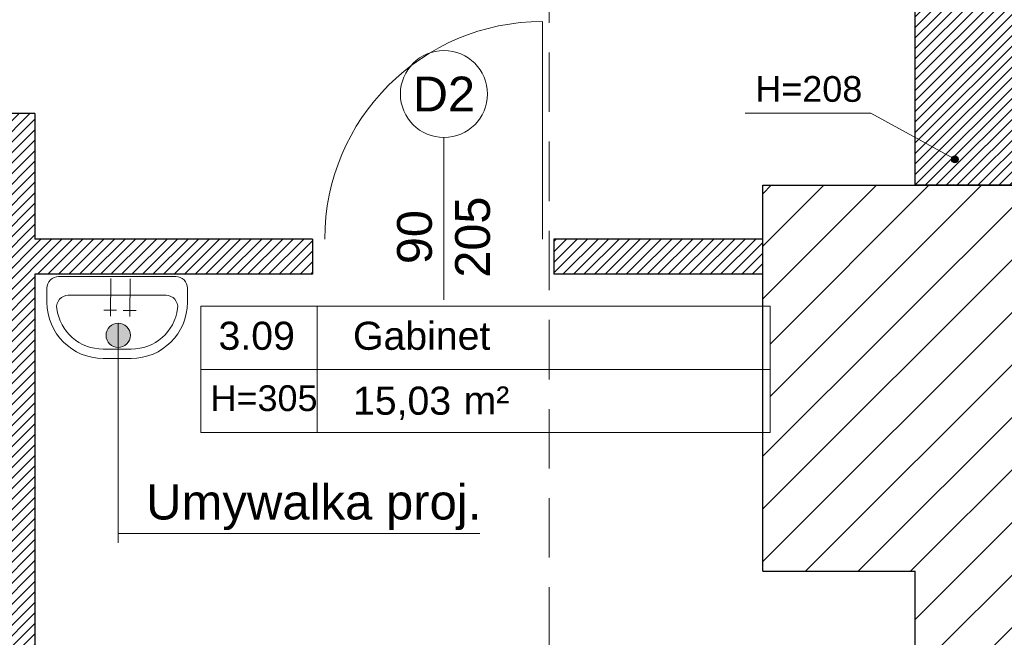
# Model space of a CAD drawing. Header units: millimetres. Extents: x 26866 to 1024070, y -428191 to 408885.
# Tile 27 of 248: x 185995 to 190201, y 248597 to 251237. Entities that reach past the tile are written whole.
import ezdxf

# ---------------------------------------------------------------- set-up
doc = ezdxf.new("R2010")
doc.units = ezdxf.units.MM
doc.header["$LTSCALE"] = 2
doc.linetypes.add('HIDDENX2', pattern=[19.05, 12.7, -6.35])
for name, color, linetype, lineweight in [('0_OPIS', 7, 'Continuous', 13), ('3DPLAN_A_ARMATURA_SANITARNA', 7, 'Continuous', 9), ('3DPLAN_A_DRZWI', 173, 'Continuous', 5), ('3DPLAN_A_TABELKA POMIESZCZEŃ', 7, 'Continuous', 0), ('3DPLAN_A_WYSOKOŚCI ZMIANA', 144, 'HIDDENX2', 5), ('A_STOL_OPIS', 55, 'Continuous', 5), ('A_ZESTAWIENIE STOLARKI', 3, 'Continuous', 15), ('Opisy', 7, 'Continuous', 13)]:
    doc.layers.add(name, color=color, linetype=linetype, lineweight=lineweight)
for name, color, linetype in [('3DPLAN_A_KRESKOWANIE 1', 253, 'Continuous'), ('3DPLAN_A_OPIS', 8, 'Continuous'), ('3DPLAN_A_POMIESZCZENIE NUMER', 100, 'Continuous'), ('3DPLAN_K_NOŚNA', 7, 'Continuous'), ('A_POMIESZCZENIE OPIS', 100, 'Continuous')]:
    doc.layers.add(name, color=color, linetype=linetype)
doc.styles.add('ARIAL', font='arial.ttf')
doc.styles.add('TABEL1', font='txt')
pattern_1 = [(45, (-708.4828, 5623.021), (-2.24506403, 2.24506403), [])]

# ---------------------------------------------------------------- blocks, each defined once
blk = doc.blocks.new('tabelka dla tp')
at = {"layer": '3DPLAN_A_TABELKA POMIESZCZEŃ'}
for p, q in [((49.7, 54), (49.7, 0)), ((0, 27), (243.13, 27))]:
    blk.add_line(p, q, dxfattribs=at)
blk.add_lwpolyline([(0, 54), (243.13, 54), (243.13, 0), (0, 0)], close=True, dxfattribs=at)
at = {"layer": '3DPLAN_A_POMIESZCZENIE NUMER', "color": 7, "style": 'ARIAL'}
blk.add_attdef('NUMER', (2.23, 35.39), '', height=12, dxfattribs=at)
at = {"layer": 'A_POMIESZCZENIE OPIS', "insert": (112.2, 19.75), "char_height": 12, "width": 36.4122, "attachment_point": 1, "style": 'ARIAL'}
blk.add_mtext('{\\C7;m²}', dxfattribs=at)
at = {"layer": 'A_POMIESZCZENIE OPIS', "color": 7, "style": 'ARIAL'}
for tag, p in [('NAZWA', (51.73, 35.39)), ('POWIERZCHNIA', (51.06, 7.24))]:
    blk.add_attdef(tag, p, '', height=12, dxfattribs=at)
blk = doc.blocks.new('UMYWALKA')
at = {"layer": '3DPLAN_A_ARMATURA_SANITARNA'}
for p, q in [((11, 30), (5, 30)), ((0, 25), (0, -25)), ((8, 20.87), (8, -20.87)), ((1, 5.49), (17.06, 5.43)), ((14.55, 8.04), (14.57, 2.57)), ((31, -6), (31, 6)), ((35, -6), (35, 6)), ((0.86, -2.78), (16.92, -2.85)), ((14.41, -0.23), (14.43, -5.7)), ((11, -30), (5, -30))]:
    blk.add_line(p, q, dxfattribs=at)
for centre, radius, start, end in [((5, 25), 5, 90, 180), ((11, 6), 24, 0, 90), ((13, 20.87), 5, 82.3377, 180), ((11, 6), 20, 0, 82.3377), ((11, -6), 24, 270, 0), ((11, -6), 20, 277.6623, 0), ((13, -20.87), 5, 180, 277.6623), ((5, -25), 5, 180, 270)]:
    blk.add_arc(centre, radius, start, end, dxfattribs=at)
blk = doc.blocks.new('III pietrooosoo')
at = {"layer": '3DPLAN_A_KRESKOWANIE 1'}
h = blk.add_hatch(dxfattribs=at)
h.set_pattern_fill('ANSI31', color=256, scale=5, style=0)
h.set_pattern_definition([(45, (29206.918, -39107.05), (-11.22532, 11.22532), [])])
h.paths.add_polyline_path([(26781.49, -39163.58), (26781.49, -38938.58), (26746.49, -38938.58), (26746.49, -39163.58)])
h.paths.add_polyline_path([(26746.49, -39423.63), (26776.05, -39423.63), (26776.05, -39388.27), (26746.49, -39388.27)])
h.paths.add_polyline_path([(26746.49, -38938.58), (26781.49, -38938.58), (26781.49, -39163.58), (26746.49, -39163.58)])
h.paths.add_polyline_path([(27368.97, -39343.08), (27368.97, -39410.08), (27375.97, -39410.08), (27375.97, -39403.08), (27410.97, -39403.08), (27410.97, -39383.75), (27409.39, -39383.75), (27410, -39383.99, -0.310329), (27410.42, -39384.6), (27410.42, -39387.03, -0.216272), (27410.19, -39387.52), (27409.53, -39388.03, -0.076898), (27409.35, -39388.12, 0.840818), (27409.47, -39388.8), (27410.15, -39388.8), (27410.15, -39388.95), (27409.47, -39388.95, -0.840818), (27409.3, -39387.98, 0.076898), (27409.44, -39387.91), (27410.1, -39387.4, 0.216272), (27410.27, -39387.03), (27410.27, -39384.6, 0.310329), (27409.95, -39384.13), (27408.97, -39383.75), (27408.97, -39315.95), (27410.97, -39315.95), (27410.97, -39109.08), (27396.97, -39109.08), (27396.97, -39304.08), (27326.97, -39304.08), (27326.97, -39321.08), (26829.97, -39321.08), (26829.97, -39251.08), (26809.49, -39251.08), (26809.49, -39321.08), (26781.49, -39321.08), (26781.49, -39387.08), (26810.97, -39387.08), (26810.97, -39343.08)])
h.paths.add_polyline_path([(28444.97, -38740.08), (28444.97, -38698.58), (28212, -38698.58), (28212, -38637.58), (28198.97, -38637.58), (28198.97, -38740.08)])
h.paths.add_polyline_path([(28624.46, -38658.58), (28601.97, -38658.58), (28601.97, -38698.58), (28559.97, -38698.58), (28559.97, -38740.08), (28624.46, -38740.08)])
h.paths.add_polyline_path([(28627.97, -38870.19), (28674.81, -38870.19), (28674.81, -38878.08), (28689.97, -38878.08), (28689.97, -38734.08), (28772.97, -38734.08), (28772.97, -38698.58), (28726.97, -38698.58), (28726.97, -38658.58), (28624.46, -38658.58), (28624.46, -38740.08), (28627.97, -38740.08)])
h.paths.add_polyline_path([(28674.81, -38878.08), (28674.81, -38870.19), (28627.97, -38870.19), (28627.97, -38897.19), (28648.97, -38897.19), (28648.97, -38878.08)])
h.paths.add_polyline_path([(28627.97, -38897.19), (28627.97, -38924.19), (28648.97, -38924.19), (28648.97, -38897.19)])
h.paths.add_polyline_path([(28648.97, -38924.19), (28627.97, -38924.19), (28627.97, -39029.08), (28204.97, -39029.08), (28204.97, -39046.08), (28245.97, -39046.08), (28245.97, -39098.08), (28618.97, -39098.08), (28618.97, -39148.34), (28648.97, -39148.34)])
h.paths.add_polyline_path([(28769.97, -39380.08), (28769.97, -39352.58), (28654.97, -39352.58), (28654.97, -39295.58), (28648.97, -39295.58), (28648.97, -39268.08), (28618.97, -39268.08), (28618.97, -39305.08), (28602.97, -39305.08), (28602.97, -39390.58), (28908.97, -39390.58), (28908.97, -39380.08)])
h.paths.add_polyline_path([(29254.97, -39636.08), (29254.97, -39479.08), (29253.97, -39456.08), (29253.97, -39299.08), (29205.97, -39299.08), (29205.97, -39365.08), (29137.97, -39365.08), (29137.97, -39390.58), (29242.97, -39390.58), (29242.97, -39525.58), (29129.97, -39525.58), (29129.97, -39588.58), (28896.97, -39588.58), (28896.97, -39613.08), (29204.97, -39613.08), (29204.97, -39636.08)])
h.paths.add_polyline_path([(28675.97, -39613.08), (28675.97, -39693.93), (28641.97, -39693.93), (28641.97, -39636.08), (28614.97, -39636.08), (28614.97, -39598.08), (28602.97, -39598.08), (28602.97, -39526.58), (28766.97, -39526.58), (28766.97, -39613.08)])
h.paths.add_polyline_path([(28575.62, -39665.5), (28722.88, -39665.5), (28722.88, -39699.91), (28575.62, -39699.91)], flags=9)
h.paths.add_polyline_path([(28641.97, -39693.93), (28641.97, -39906.08), (28675.97, -39906.08), (28675.97, -39693.93)])
h.paths.add_polyline_path([(29060.97, -38734.08), (29060.97, -38698.58), (28887.97, -38698.58), (28887.97, -38734.08)])
h.paths.add_polyline_path([(29348.97, -38734.08), (29348.97, -38698.58), (29324.97, -38698.58), (29324.97, -38658.58), (29199.97, -38658.58), (29199.97, -38698.58), (29175.97, -38698.58), (29175.97, -38734.08)])
h.paths.add_polyline_path([(29636.97, -38698.58), (29463.97, -38698.58), (29463.97, -38734.08), (29636.97, -38734.08)])
h.paths.add_polyline_path([(29924.97, -38734.08), (29924.97, -38698.58), (29901.97, -38698.58), (29901.97, -38658.58), (29776.97, -38658.58), (29776.97, -38698.58), (29751.97, -38698.58), (29751.97, -38734.08)])
h.paths.add_polyline_path([(30039.97, -38734.08), (30234.97, -38734.08), (30234.97, -38698.58), (30039.97, -38698.58)])
h.paths.add_polyline_path([(30524.97, -38734.08), (30524.97, -38698.58), (30502.97, -38698.58), (30502.97, -38658.58), (30377.97, -38658.58), (30377.97, -38698.58), (30349.97, -38698.58), (30349.97, -38734.08)])
h.paths.add_polyline_path([(30834.97, -38734.08), (30834.97, -38698.58), (30641.97, -38698.58), (30641.97, -38734.08)])
h.paths.add_polyline_path([(31048.97, -38768.58), (31550.97, -38768.58), (31550.97, -38841.08), (31594.97, -38841.08), (31594.97, -38734.08), (31625.97, -38734.08), (31625.97, -38698.58), (31098.97, -38698.58), (31098.97, -38658.58), (30973.97, -38658.58), (30973.97, -38698.58), (30948.97, -38698.58), (30948.97, -38734.08), (31048.97, -38734.08)])
h.paths.add_polyline_path([(31550.97, -39073.08), (31594.97, -39073.08), (31594.97, -39018.08), (31550.97, -39018.08)])
h.paths.add_polyline_path([(31550.97, -39378.08), (31594.97, -39378.08), (31594.97, -39250.08), (31550.97, -39250.08)])
h.paths.add_polyline_path([(31594.97, -39684.08), (31594.97, -39554.08), (31550.97, -39554.08), (31550.97, -39684.08)])
h.paths.add_polyline_path([(31594.97, -39915.08), (31594.97, -39860.08), (31550.97, -39860.08), (31550.97, -39915.08)])
h.paths.add_polyline_path([(31550.97, -40194.08), (30944.97, -40194.08), (30944.97, -40267.58), (30973.97, -40267.58), (30973.97, -40307.58), (31098.97, -40307.58), (31098.97, -40267.58), (31625.97, -40267.58), (31625.97, -40194.08), (31594.97, -40194.08), (31594.97, -40092.08), (31550.97, -40092.08), (31550.97, -40194.08)], is_closed=False)
h.paths.add_polyline_path([(30637.97, -40267.58), (30830.97, -40267.58), (30830.97, -40194.08), (30637.97, -40194.08)])
h.paths.add_polyline_path([(30345.97, -40194.08), (30345.97, -40267.58), (30369.97, -40267.58), (30369.97, -40307.58), (30494.97, -40307.58), (30494.97, -40267.58), (30520.97, -40267.58), (30520.97, -40194.08)])
h.paths.add_polyline_path([(30035.97, -40267.58), (30230.97, -40267.58), (30230.97, -40194.08), (30035.97, -40194.08)])
h.paths.add_polyline_path([(29775.97, -40161.08), (29762.97, -40161.08), (29762.97, -40198.08), (29741.97, -40198.08), (29741.97, -40267.58), (29768.97, -40267.58), (29768.97, -40307.58), (29893.97, -40307.58), (29893.97, -40267.58), (29920.97, -40267.58), (29920.97, -40194.08), (29775.97, -40194.08)])
h.paths.add_polyline_path([(29431.97, -40198.08), (29431.97, -40267.58), (29626.97, -40267.58), (29626.97, -40198.08)])
h.paths.add_polyline_path([(29140.97, -40198.08), (29140.97, -40267.58), (29161.97, -40267.58), (29161.97, -40307.58), (29286.97, -40307.58), (29286.97, -40267.58), (29316.97, -40267.58), (29316.97, -40198.08)])
h.paths.add_polyline_path([(28831.97, -40198.08), (28831.97, -40267.58), (29025.97, -40267.58), (29025.97, -40198.08)])
h.paths.add_polyline_path([(28541.97, -40267.58), (28570.97, -40267.58), (28570.97, -40307.58), (28695.97, -40307.58), (28695.97, -40267.58), (28716.97, -40267.58), (28716.97, -40198.08), (28597.43, -40198.08), (28597.12, -40198.34, -2.544085), (28595.08, -40198.08), (28541.97, -40198.08)])
h.paths.add_polyline_path([(28229.97, -40267.58), (28426.97, -40267.58), (28426.97, -40198.08), (28229.97, -40198.08)])
h.paths.add_polyline_path([(28026.62, -40155.72), (28026.62, -40307.58), (28070.97, -40307.58), (28070.97, -40267.58), (28114.97, -40267.58), (28114.97, -40198.08), (28037.97, -40198.08), (28037.97, -40155.72)])
h.paths.add_polyline_path([(28026.62, -40155.72), (27981.97, -40155.72), (27981.97, -40201.08), (27901.97, -40201.08), (27901.97, -40267.58), (27945.97, -40267.58), (27945.97, -40307.58), (28026.62, -40307.58)])
h.paths.add_polyline_path([(27916.97, -39798.79), (27920.06, -39798.79), (27920.06, -39852.79), (27916.97, -39852.79), (27916.97, -39912.08), (27981.97, -39912.08), (27981.97, -40155.72), (28026.62, -40155.72), (28026.62, -39747.08), (27916.97, -39747.08)])
h.paths.add_polyline_path([(28037.97, -39913.08), (28091.97, -39913.08), (28091.97, -39758.08), (28037.97, -39758.08), (28037.97, -39747.08), (28026.62, -39747.08), (28026.62, -40155.72), (28037.97, -40155.72)])
h.paths.add_polyline_path([(27950.97, -39566.08), (27950.97, -39590.08), (27956.97, -39590.08), (27956.97, -39657.08), (28026.62, -39657.08), (28026.62, -39566.08)])
h.paths.add_polyline_path([(28161.97, -39588.08), (28044.97, -39588.08), (28044.97, -39598.08), (28161.97, -39598.08)])
h.paths.add_polyline_path([(27590.97, -40201.08), (27590.97, -40267.58), (27726.97, -40267.58), (27726.97, -40201.08)])
h.paths.add_polyline_path([(26781.49, -40201.08), (26781.49, -40267.58), (27231.97, -40267.58), (27231.97, -40307.58), (27356.97, -40307.58), (27356.97, -40267.58), (27415.97, -40267.58), (27415.97, -40201.08)])
h.paths.add_polyline_path([(26809.49, -40155.72), (26809.49, -40201.08), (26864.97, -40201.08), (26864.97, -40155.72)])
h.paths.add_polyline_path([(26809.49, -40088.08), (26809.49, -40155.72), (26864.97, -40155.72), (26864.97, -40088.08)])
h.paths.add_polyline_path([(26809.49, -40085.08), (26809.49, -40088.08), (26864.97, -40088.08), (26864.97, -40085.08)])
h.paths.add_polyline_path([(26809.49, -39863.08), (26809.49, -39910.08), (26864.97, -39910.08), (26864.97, -39863.08)])
h.paths.add_polyline_path([(27408.97, -39315.57), (27408.97, -39313.41), (27410.97, -39313.49), (27409.05, -39313.49), (27409.05, -39315.49), (27410.97, -39315.57)], flags=16)
h.paths.add_polyline_path([(28819.95, -39558.91), (28843.99, -39558.91), (28843.99, -39578.91), (28819.95, -39578.91)], flags=24)
h.paths.add_polyline_path([(28614.3, -39470.41), (28614.3, -39446.75), (28634.3, -39446.75), (28634.3, -39470.41)], flags=24)
h.paths.add_polyline_path([(28699.15, -39459.32), (28892.58, -39459.32), (28892.58, -39432.32), (28699.15, -39432.32)])
h.paths.add_polyline_path([(28699.15, -39486.32), (28892.58, -39486.32), (28892.58, -39459.32), (28699.15, -39459.32)])
h.paths.add_polyline_path([(28699.15, -39432.32), (28892.58, -39432.32), (28892.58, -39486.32), (28699.15, -39486.32)])
h.paths.add_polyline_path([(31282.92, -38730.77), (31332.19, -38730.77), (31332.19, -38753), (31282.92, -38753)], flags=24)
h.paths.add_polyline_path([(31048.16, -38730.77), (31088.89, -38730.77), (31088.89, -38753), (31048.16, -38753)], flags=24)
h.paths.add_polyline_path([(31265.16, -38739.9, 1), (31262.75, -38738.09, 1)], flags=16)
h.paths.add_polyline_path([(28712.1, -39463.64), (28749.15, -39463.64), (28749.15, -39484.06), (28712.1, -39484.06)], flags=8)
h.paths.add_polyline_path([(28712.64, -39435.93), (28779.46, -39435.93), (28779.46, -39457.46), (28712.64, -39457.46)], flags=8)
h.paths.add_polyline_path([(28654.68, -39435.89), (28689.53, -39435.89), (28689.53, -39454.15), (28654.68, -39454.15)], flags=8)
h.paths.add_polyline_path([(28758.66, -39460.57), (28782.82, -39460.57), (28782.82, -39484.57), (28758.66, -39484.57)], flags=8)
h.paths.add_polyline_path([(28699.15, -39460.89), (28699.15, -39483.13), (28699.62, -39483.13), (28699.62, -39460.89)], flags=8)
at = {"layer": '3DPLAN_A_OPIS', "lineweight": 0, "transparency": 33554687}
h = blk.add_hatch(dxfattribs=at)
h.set_pattern_fill('ANSI31', color=1)
h.set_pattern_definition(pattern_1)
h.paths.add_polyline_path([(27460, -39581.08), (27460, -39566.08), (27447.97, -39566.08), (27447.97, -39581.08), (27460, -39581.08)], is_closed=False)
h.paths.add_polyline_path([(27813.97, -39581.08), (27813.97, -39566.08), (27563, -39566.08), (27563, -39581.08), (27590.97, -39581.08), (27590.97, -39585.08), (27605.97, -39585.08), (27605.97, -39581.08), (27813.97, -39581.08)], is_closed=False)
h.paths.add_polyline_path([(27605.97, -39585.08), (27590.97, -39585.08), (27590.97, -39590.08), (27605.97, -39590.08), (27605.97, -39585.08)], is_closed=False)
h.paths.add_polyline_path([(27605.97, -39626.45), (27605.97, -39590.08), (27590.97, -39590.08), (27590.97, -39626.45), (27605.97, -39626.45)], is_closed=False)
h.paths.add_polyline_path([(27950.97, -39581.08), (27950.97, -39566.08), (27916.97, -39566.08), (27916.97, -39581.08), (27950.97, -39581.08)], is_closed=False)
h.paths.add_polyline_path([(27827.65, -39770.08), (27827.65, -39785.08), (27916.97, -39785.08), (27916.97, -39770.08), (27827.65, -39770.08)], is_closed=False)
h.paths.add_polyline_path([(27724.65, -39785.08), (27724.65, -39770.08), (27605.97, -39770.08), (27605.97, -39716.45), (27590.97, -39716.45), (27590.97, -40088.08), (27605.97, -40088.08), (27605.97, -39785.08), (27724.65, -39785.08)], is_closed=False)
h.paths.add_polyline_path([(27605.97, -40088.08), (27590.97, -40088.08), (27590.97, -40155.72), (27605.97, -40155.72), (27605.97, -40088.08)], is_closed=False)
h.paths.add_polyline_path([(27605.97, -40155.72), (27590.97, -40155.72), (27590.97, -40201.08), (27605.97, -40201.08), (27605.97, -40155.72)], is_closed=False)
h = blk.add_hatch(dxfattribs=at)
h.set_pattern_fill('ANSI31', color=1)
h.set_pattern_definition(pattern_1)
h.paths.add_polyline_path([(27981.97, -39657.08), (27981.97, -39747.08), (28037.97, -39747.08), (28037.97, -39657.08), (27981.97, -39657.08)], is_closed=False)
h.paths.add_polyline_path([(28000.46, -39735.98, 1), (27997.44, -39735.98, 1), (28000.46, -39735.98, 1)], is_closed=False, flags=16)
at = {"layer": '3DPLAN_A_TABELKA POMIESZCZEŃ', "ltscale": 0.5}
blk.add_hatch(color=7, dxfattribs=at).paths.add_polyline_path([(28000.46, -39735.98, -13.985421), (28000.4, -39735.56, -0.071503)])
at = {"layer": 'Opisy', "ltscale": 0.5, "transparency": 33554687}
h = blk.add_hatch(color=256, dxfattribs=at)
h.dxf.hatch_style = 1
h.paths.add_polyline_path([(27640.06, -39816.17), (27640.06, -39806.26, 0.73336)])
h.paths.add_polyline_path([(27640.06, -39806.26), (27640.06, -39816.17, 0.076465), (27641.62, -39816.41, 1.165591)])
at = {"layer": '3DPLAN_A_DRZWI'}
blk.add_line((27822.86, -39770.08), (27822.86, -39677.08), dxfattribs=at)
blk.add_arc((27822.86, -39770.08), 93, 90, 180, dxfattribs=at)
at = {"layer": '3DPLAN_A_OPIS', "color": 1, "lineweight": 30}
for p, q in [((27605.97, -39716.45), (27590.97, -39716.45)), ((27605.97, -39716.45), (27605.97, -39770.08)), ((27724.65, -39770.08), (27605.97, -39770.08)), ((27724.65, -39770.08), (27724.65, -39785.08)), ((27827.65, -39770.08), (27827.65, -39785.08)), ((27916.97, -39770.08), (27827.65, -39770.08)), ((27605.97, -39785.08), (27605.97, -40201.08)), ((27724.65, -39785.08), (27605.97, -39785.08)), ((27916.97, -39785.08), (27827.65, -39785.08))]:
    blk.add_line(p, q, dxfattribs=at)
blk.add_lwpolyline([(27981.97, -39657.08), (28037.97, -39657.08), (28037.97, -39747.08), (27981.97, -39747.08)], close=True, dxfattribs=at)
at = {"layer": '3DPLAN_A_TABELKA POMIESZCZEŃ', "color": 7, "ltscale": 0.5}
for p in [(27909.42, -39716.21), (27998.95, -39735.98)]:
    blk.add_line(p, (27963.03, -39716.21), dxfattribs=at)
blk.add_circle((27998.95, -39735.98), 1.51, dxfattribs=at)
at = {"layer": '3DPLAN_A_WYSOKOŚCI ZMIANA'}
for p, q in [((27825.7, -40630.13), (27825.7, -38304.94)), ((27981.97, -39747.08), (27981.97, -39657.08))]:
    blk.add_line(p, q, dxfattribs=at)
at = {"layer": '3DPLAN_K_NOŚNA'}
for p, q in [((27916.97, -39747.08), (27981.97, -39747.08)), ((27916.97, -39912.08), (27916.97, -39747.08)), ((27981.97, -39747.08), (28037.97, -39747.08)), ((27916.97, -39912.08), (27981.97, -39912.08)), ((27981.97, -40201.08), (27981.97, -39912.08))]:
    blk.add_line(p, q, dxfattribs=at)
at = {"layer": 'A_STOL_OPIS'}
blk.add_line((27780.75, -39726.64), (27780.75, -39796.09), dxfattribs=at)
at = {"layer": 'A_ZESTAWIENIE STOLARKI', "ltscale": 0.25}
blk.add_circle((27780.75, -39708.07), 18.58, dxfattribs=at)
at = {"layer": 'Opisy', "ltscale": 0.5}
for p, q in [((27641.62, -39806.02), (27641.62, -39899.9)), ((27641.62, -39895.88), (27796.02, -39895.88))]:
    blk.add_line(p, q, dxfattribs=at)
blk.add_circle((27641.62, -39811.21), 5.19, dxfattribs=at)
at = {"layer": '3DPLAN_A_ARMATURA_SANITARNA', "color": 3, "rotation": 270}
blk.add_blockref('UMYWALKA', (27641.19, -39786.1), dxfattribs=at)
at = {"layer": '3DPLAN_A_TABELKA POMIESZCZEŃ', "ltscale": 0.5}
ref = blk.add_blockref('tabelka dla tp', (27676.93, -39852.79), dxfattribs=at)
ref.add_attrib('NUMER', '3.09', (27684.46, -39817.4), dxfattribs={"layer": '3DPLAN_A_POMIESZCZENIE NUMER', "color": 0, "height": 12, "style": 'ARIAL'})
ref.add_attrib('NAZWA', 'Gabinet', (27741.89, -39817.4), dxfattribs={"layer": 'A_POMIESZCZENIE OPIS', "color": 0, "height": 12, "style": 'ARIAL'})
ref.add_attrib('POWIERZCHNIA', '15,03', (27741.89, -39845.15), dxfattribs={"layer": 'A_POMIESZCZENIE OPIS', "color": 0, "height": 12, "style": 'ARIAL'})
at = {"layer": '3DPLAN_A_OPIS', "color": 1, "lineweight": 30, "style": 'ARIAL'}
blk.add_attdef('31,21M2', (31149.87, -39031.42), '', height=12, dxfattribs=at)
at = {"layer": '3DPLAN_A_TABELKA POMIESZCZEŃ', "color": 7, "ltscale": 0.5, "char_height": 11, "width": 59.2068, "attachment_point": 1, "style": 'ARIAL'}
for s, insert in [('H=208', (27913.74, -39700.4)), ('H=305', (27681.05, -39832.58))]:
    blk.add_mtext(s, dxfattribs=dict(at, insert=insert))
at = {"layer": '3DPLAN_A_TABELKA POMIESZCZEŃ', "ltscale": 0.5, "style": 'ARIAL'}
blk.add_attdef('REJESTRACJA', (28148.53, -39789.87), '', height=12, dxfattribs=at)
at = {"layer": 'A_STOL_OPIS', "ltscale": 0.2, "insert": (27760.73, -39798.4), "char_height": 14.872, "attachment_point": 1, "rotation": 90, "style": 'TABEL1'}
blk.add_mtext_dynamic_manual_height_columns('\\pxqc;{\\fArial|b0|i0|c238|p34;90\\P205}', width=58.3206, gutter_width=80, heights=[0], dxfattribs=at)
at = {"layer": 'A_ZESTAWIENIE STOLARKI', "ltscale": 0.2, "insert": (27780.75, -39708.07), "char_height": 14.872, "attachment_point": 5, "style": 'TABEL1'}
blk.add_mtext_dynamic_manual_height_columns('{\\fArial|b0|i0|c238|p34;D2}', width=58.3206, gutter_width=80, heights=[0], dxfattribs=at)
at = {"layer": 'Opisy', "ltscale": 0.5, "insert": (27653.54, -39874.94), "char_height": 15, "width": 685.9992, "attachment_point": 1, "style": 'ARIAL'}
blk.add_mtext('Umywalka proj.', dxfattribs=at)

msp = doc.modelspace()

# ---------------------------------------------------------------- block references
at = {"layer": '0_OPIS', "xscale": 10, "yscale": 10, "zscale": 10}
msp.add_blockref('III pietrooosoo', (-90000, 648000), dxfattribs=at)

doc.saveas('drawing.dxf')
